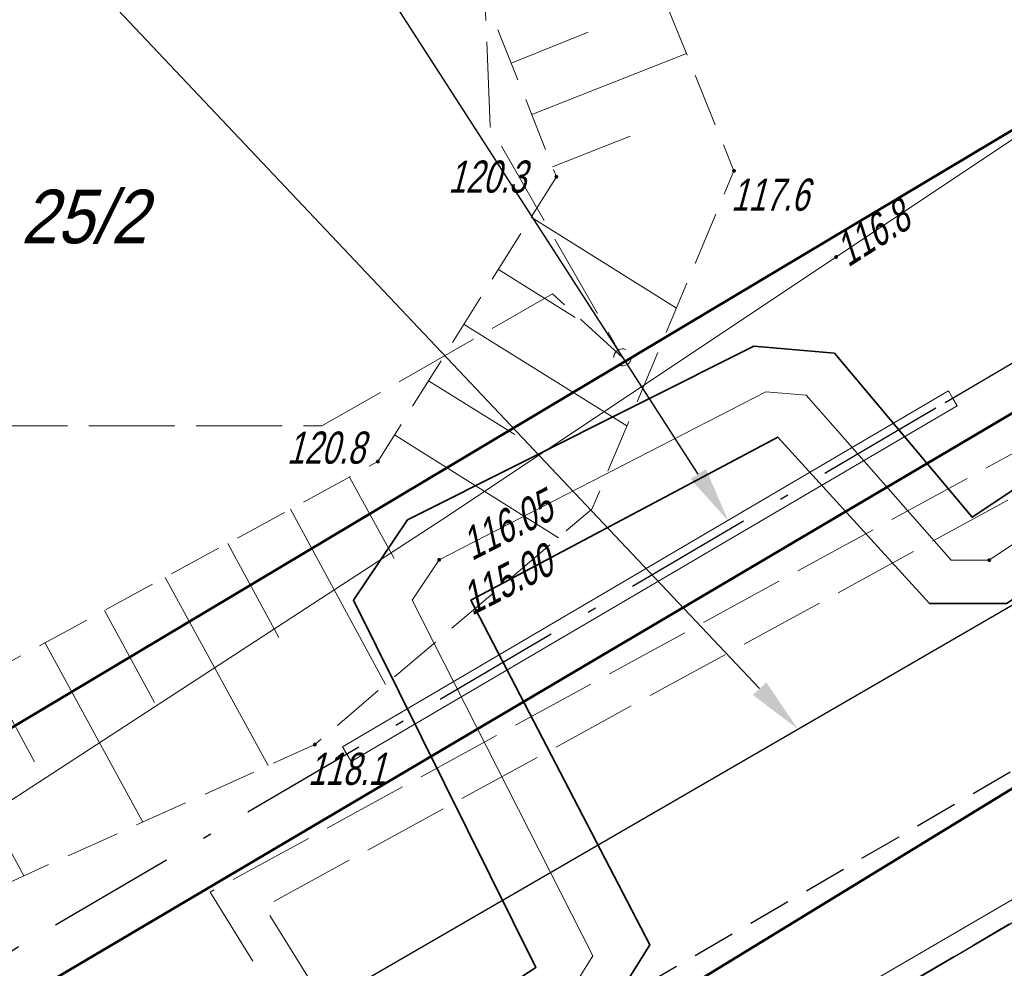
# Model space of a CAD drawing. Extents: x 7463256 to 7464485, y 5957341 to 5958260.
# Tile 217 of 256: x 7464106 to 7464129, y 5957894 to 5957916. Entities that reach past the tile are written whole.
import ezdxf
from ezdxf import colors
from ezdxf.entities.mleader import LeaderData, LeaderLine
from ezdxf.enums import TextEntityAlignment as Align
from ezdxf.math import Vec2, Vec3

# ---------------------------------------------------------------- set-up
doc = ezdxf.new("R2010")
doc.units = 0
doc.header["$MEASUREMENT"] = 0
for name, pattern in [('1.5_0.5', [2, 1.5, -0.5]), ('218-500', [1, 0.5, -0.5]), ('GAK', [5.2, 3, -1, 0.2, -1]), ('l219_500', [0]), ('mz1.0_0.5', [1.5, 1, -0.5]), ('mz1.25_0.5', [1.75, 1.25, -0.5]), ('mz2.0_0.5', [2.5, 2, -0.5])]:
    doc.linetypes.add(name, pattern=pattern)
doc.layers.get('0').update_dxf_attribs({"color": 2, "linetype": 'CONTINUOUS', "lineweight": 5})
for name, color, linetype in [('000 Inne (niezydentyfikowane)', 7, 'CONTINUOUS'), ('211-Nr działki', 7, 'CONTINUOUS'), ('218-Granica użytku', 7, 'CONTINUOUS'), ('219-Linia granicy', 7, 'CONTINUOUS'), ('chodnik (powierzchnia)', 7, 'CONTINUOUS'), ('jezdnia (powierzchnia)', 7, 'CONTINUOUS'), ('krawężnik (linia)', 7, 'CONTINUOUS'), ('przewód ciepłowniczy (linia)', 7, 'CONTINUOUS'), ('przewód ciepłowniczy - projektowany lub w budowie (linia) - ob. projektowany', 7, 'CONTINUOUS'), ('przewód elektroenergetyczny (linia)', 7, 'CONTINUOUS'), ('przewód elektroenergetyczny - projektowany lub w budowie (linia) - ob. projektowany', 7, 'CONTINUOUS'), ('punkt o określonej wysokości (sieć ciepłownicza)', 7, 'CONTINUOUS'), ('punkt o określonej wysokości (sieć ciepłownicza)-Atr2', 7, 'CONTINUOUS'), ('punkt o określonej wysokości (sieć ciepłownicza)-Atr3', 7, 'CONTINUOUS'), ('punkt o określonej wysokości (sieć elektroenergetyczna)', 7, 'CONTINUOUS'), ('punkt o określonej wysokości (sieć elektroenergetyczna)-Atr2', 7, 'CONTINUOUS'), ('punkt wysokościowy naturalny', 7, 'CONTINUOUS'), ('punkt wysokościowy naturalny-Atr2', 7, 'CONTINUOUS'), ('rura ochronna - przewód ciepłowniczy (linia)', 7, 'CONTINUOUS'), ('rura ochronna - przewód elektroenergetyczny (linia)', 7, 'CONTINUOUS'), ('skarpa nieumocniona (powierzchnia)', 7, 'CONTINUOUS'), ('urządzenie techniczne projektowane lub w budowie (sieć elektroenergetyczna) - punkt - ob. projektowany', 7, 'CONTINUOUS')]:
    doc.layers.add(name, color=color, linetype=linetype)
for name, color, linetype, lineweight in [('@proj.rury', 7, 'CONTINUOUS', 20), ('____proj LSN', 1, 'CONTINUOUS', 5), ('OBMBS-21-18876-opis proj', 1, 'CONTINUOUS', 18)]:
    doc.layers.add(name, color=color, linetype=linetype, lineweight=lineweight)
doc.styles.get("Standard").update_dxf_attribs({"font": 'txt', "width": 0.75})

# ---------------------------------------------------------------- blocks, each defined once
blk = doc.blocks.new('PW01')
at = {"linetype": 'Continuous', "lineweight": 13}
h = blk.add_hatch(color=0, dxfattribs=at)
edge = h.paths.add_edge_path()
edge.add_arc((0, 0), 0.045, 0, 360)
blk = doc.blocks.new('US01P')
at = {"color": 0, "linetype": 'Continuous', "lineweight": 13}
for points in [[(0.082, 0.181), (0.072, 0.186), (0.034, 0.197), (-0.006, 0.2), (-0.046, 0.194), (-0.084, 0.182), (-0.118, 0.161), (-0.148, 0.135), (-0.172, 0.103), (-0.189, 0.066), (-0.198, 0.028), (-0.2, -0.001)], [(-0.082, -0.182), (-0.061, -0.191), (-0.022, -0.199), (0.018, -0.199), (0.057, -0.192), (0.094, -0.177), (0.127, -0.155), (0.155, -0.126), (0.177, -0.093), (0.192, -0.056), (0.199, -0.016), (0.2, 0)]]:
    blk.add_lwpolyline(points, dxfattribs=at)

msp = doc.modelspace()

# ---------------------------------------------------------------- linework, layer by layer
at = {"layer": '000 Inne (niezydentyfikowane)', "color": 7, "linetype": 'Continuous', "lineweight": 13}
for p, q in [((7464117.72, 5957915.22), (7464119.51, 5957915.94)), ((7464118.2, 5957914.02), (7464121.8, 5957915.45)), ((7464118.68, 5957912.8), (7464120.49, 5957913.52)), ((7464118.18, 5957911.63), (7464121.57, 5957909.51)), ((7464117.42, 5957910.41), (7464119.21, 5957909.29)), ((7464116.62, 5957909.13), (7464120.41, 5957906.76)), ((7464115.79, 5957907.81), (7464117.8, 5957906.56)), ((7464115, 5957906.55), (7464118.82, 5957904.15)), ((7464113.95, 5957905.57), (7464114.99, 5957903.67)), ((7464112.57, 5957904.82), (7464114.79, 5957900.73)), ((7464111.11, 5957904.02), (7464112.3, 5957901.83)), ((7464109.65, 5957903.23), (7464112.05, 5957898.84)), ((7464108.24, 5957902.46), (7464109.4, 5957900.31)), ((7464106.85, 5957901.71), (7464109.13, 5957897.52)), ((7464105.5, 5957900.97), (7464106.61, 5957898.93)), ((7464104.19, 5957900.25), (7464106.36, 5957896.27))]:
    msp.add_line(p, q, dxfattribs=at)
at = {"layer": '218-Granica użytku', "color": 3, "linetype": '218-500', "lineweight": 18, "flags": 128}
for points in [[(7464060.9, 5957866.59), (7464154.59, 5957921.95)], [(7464133.59, 5957900.87), (7464114.08, 5957888.93)]]:
    msp.add_lwpolyline(points, dxfattribs=at)
at = {"layer": '219-Linia granicy', "color": 3, "linetype": 'l219_500', "lineweight": 50, "flags": 128}
for points in [[(7464154.59, 5957921.95), (7464060.9, 5957866.59)], [(7464133.59, 5957900.87), (7464114.08, 5957888.93)]]:
    msp.add_lwpolyline(points, dxfattribs=at)
at = {"layer": '@proj.rury'}
for p, q in [((7464127.906, 5957907.577), (7464128.008, 5957907.404)), ((7464128.109, 5957907.232), (7464128.008, 5957907.404)), ((7464113.787, 5957899.28), (7464113.888, 5957899.107)), ((7464113.99, 5957898.935), (7464113.888, 5957899.107))]:
    msp.add_line(p, q, dxfattribs=at)
at = {"layer": 'chodnik (powierzchnia)', "color": 7, "linetype": 'mz1.0_0.5', "lineweight": 30, "flags": 128}
msp.add_lwpolyline([(7464045.52, 5957845.62), (7464043.96, 5957845.32), (7464042.46, 5957845.65), (7464041.29, 5957846.74), (7464046.41, 5957849.74), (7464048.14, 5957850.78), (7464053.4, 5957853.92), (7464054.9, 5957859.16), (7464055.02, 5957859.56), (7464057.5, 5957858.88), (7464057.37, 5957858.42), (7464058.3, 5957856.85), (7464071.21, 5957864.56), (7464088.21, 5957874.63), (7464096.72, 5957879.62), (7464099.95, 5957881.55), (7464132.36, 5957900.45), (7464132.88, 5957899.62), (7464134.69, 5957900.66), (7464134.17, 5957901.52), (7464144.87, 5957907.87), (7464144.42, 5957906.04), (7464143.83, 5957904.35), (7464143.2, 5957903.29), (7464098.08, 5957876.78), (7464072.76, 5957861.89)], close=True, dxfattribs=at)
at = {"layer": 'jezdnia (powierzchnia)', "color": 7, "linetype": '1.5_0.5', "lineweight": 18, "flags": 128}
msp.add_lwpolyline([(7464435.78, 5957969.39), (7464432.43, 5957972.86), (7464429.42, 5957974.41), (7464426.04, 5957975.11), (7464423.57, 5957975.29), (7464415.47, 5957975.65), (7464371.24, 5957977.61), (7464365.3, 5957977.72), (7464358.84, 5957977.54), (7464346.65, 5957976.28), (7464334.12, 5957974.86), (7464314.08, 5957972.37), (7464311.27, 5957971.79), (7464308.65, 5957970.79), (7464306.54, 5957969.49), (7464304.63, 5957967.74), (7464302.38, 5957964.84), (7464301.74, 5957963.57), (7464301.19, 5957962.16), (7464300.69, 5957960.13), (7464300.42, 5957957.35), (7464300.44, 5957956.63), (7464301.34, 5957947.07), (7464297.39, 5957932.65), (7464296.35, 5957938.67), (7464295.41, 5957944.67), (7464295.17, 5957946.64), (7464294.07, 5957955.56), (7464293.61, 5957956.95), (7464292.71, 5957958.8), (7464291.04, 5957961.16), (7464288.7, 5957963.43), (7464286.48, 5957964.87), (7464282.67, 5957966.24), (7464279.68, 5957966.6), (7464275.55, 5957966.1), (7464272.53, 5957965.24), (7464268.15, 5957963.7), (7464261.6, 5957961.09), (7464256.13, 5957958.63), (7464254.19, 5957957.73), (7464203.13, 5957927.95), (7464201.44, 5957926.95), (7464180.61, 5957914.62), (7464165.37, 5957905.54), (7464161.93, 5957903.53), (7464100.25, 5957867.28), (7464064.71, 5957846.22), (7464055.2, 5957840.55), (7464053.84, 5957839.49), (7464052.69, 5957837.84), (7464051.91, 5957836.3), (7464051.31, 5957834.34), (7464051.05, 5957832.31), (7464051.31, 5957830.32), (7464051.63, 5957829.49), (7464053.32, 5957826.48), (7464047.06, 5957824.65), (7464046.37, 5957825.86), (7464044.81, 5957827.52), (7464043.6, 5957828.27), (7464042.09, 5957829.03), (7464040.11, 5957829.49), (7464038.12, 5957829.49), (7464036.05, 5957829.05), (7464034.47, 5957828.33), (7463990.77, 5957802.57), (7463984.67, 5957799.1), (7463963.97, 5957788.11), (7463953.9, 5957782.45), (7463916.77, 5957760.61), (7463915.43, 5957759.41), (7463915.19, 5957759.06), (7463914.98, 5957758.7), (7463914.81, 5957758.32), (7463914.66, 5957757.92), (7463914.55, 5957757.51), (7463914.48, 5957757.1), (7463914.44, 5957756.68), (7463914.43, 5957756.26), (7463914.83, 5957754.63), (7463915.69, 5957753.07), (7463915.97, 5957752.41), (7463916.13, 5957752.13), (7463917.59, 5957749.55), (7463915.13, 5957748.12), (7463913.12, 5957750.74), (7463911.87, 5957752.81), (7463910.63, 5957754.01), (7463910.25, 5957754.23), (7463909.85, 5957754.42), (7463909.44, 5957754.57), (7463909.02, 5957754.68), (7463908.58, 5957754.76), (7463908.15, 5957754.79), (7463907.71, 5957754.78), (7463907.27, 5957754.73), (7463905.57, 5957754.08), (7463866.26, 5957731.41), (7463858.61, 5957727.02), (7463857.72, 5957725.98), (7463855.16, 5957717.14), (7463854.76, 5957719.2), (7463853.89, 5957720.78), (7463852.79, 5957721.69), (7463851.14, 5957722.42), (7463850.42, 5957722.32), (7463846.1, 5957719.79), (7463840.56, 5957716.65), (7463836.11, 5957713.89), (7463831.61, 5957710.47), (7463828.31, 5957707.66), (7463822.22, 5957701.89), (7463817.3, 5957696.82), (7463812.7, 5957691.61), (7463812.45, 5957691.34), (7463806.98, 5957684.37), (7463803.64, 5957679.75), (7463801.45, 5957676.28), (7463793.55, 5957663.48), (7463792.86, 5957661.7), (7463792.97, 5957659.75), (7463793.77, 5957657.97), (7463795.13, 5957656.54), (7463794.29, 5957652.43), (7463792.69, 5957652.63), (7463790.95, 5957652.54), (7463789.5, 5957652.32), (7463787.98, 5957651.93), (7463786.22, 5957650.98), (7463785.18, 5957649.81), (7463783.63, 5957647.28), (7463741.4, 5957578.12), (7463740.09, 5957575.93), (7463739.68, 5957574.67), (7463739.8, 5957572.76), (7463740.25, 5957571.39), (7463740.85, 5957570.49), (7463741.87, 5957569.43), (7463743.26, 5957568.37), (7463741.42, 5957565.08), (7463740.12, 5957565.67), (7463738.77, 5957566.02), (7463737.29, 5957566.06), (7463735.98, 5957565.85), (7463734.34, 5957565.14), (7463733.02, 5957564.22), (7463732.29, 5957563.18), (7463701.08, 5957512.16), (7463700.31, 5957510.77), (7463700.32, 5957510.77), (7463696.94, 5957505.36), (7463687.39, 5957489.52), (7463687.14, 5957489.11), (7463686.89, 5957488.7), (7463686.65, 5957488.29), (7463686.42, 5957487.87), (7463686.19, 5957487.45), (7463685.97, 5957487.02), (7463685.76, 5957486.59), (7463685.55, 5957486.16), (7463685.35, 5957485.73), (7463685.15, 5957485.29), (7463684.96, 5957484.85), (7463684.77, 5957484.4), (7463684.58, 5957483.96), (7463684.39, 5957483.51), (7463684.21, 5957483.06), (7463684.03, 5957482.61), (7463683.85, 5957482.17), (7463683.67, 5957481.72), (7463683.5, 5957481.27), (7463683.32, 5957480.81), (7463683.15, 5957480.36), (7463682.98, 5957479.91), (7463682.81, 5957479.45), (7463682.65, 5957479), (7463682.49, 5957478.54), (7463682.32, 5957478.08), (7463682.17, 5957477.62), (7463682.01, 5957477.15), (7463681.86, 5957476.69), (7463681.71, 5957476.22), (7463681.56, 5957475.76), (7463681.41, 5957475.29), (7463681.27, 5957474.82), (7463681.13, 5957474.35), (7463681, 5957473.88), (7463680.87, 5957473.41), (7463680.74, 5957472.94), (7463680.61, 5957472.47), (7463680.48, 5957471.99), (7463680.36, 5957471.52), (7463680.25, 5957471.05), (7463680.13, 5957470.57), (7463680.02, 5957470.09), (7463679.91, 5957469.61), (7463679.81, 5957469.12), (7463679.71, 5957468.64), (7463679.61, 5957468.16), (7463679.52, 5957467.67), (7463679.42, 5957467.19), (7463679.33, 5957466.7), (7463679.25, 5957466.22), (7463679.16, 5957465.73), (7463679.08, 5957465.25), (7463679, 5957464.76), (7463678.93, 5957464.27), (7463678.85, 5957463.78), (7463678.78, 5957463.28), (7463678.72, 5957462.79), (7463678.65, 5957462.3), (7463678.59, 5957461.81), (7463678.53, 5957461.31), (7463678.47, 5957460.82), (7463678.42, 5957460.33), (7463678.36, 5957459.83), (7463678.31, 5957459.34), (7463678.26, 5957458.84), (7463678.22, 5957458.35), (7463678.17, 5957457.85), (7463678.13, 5957457.36), (7463678.09, 5957456.86), (7463678.05, 5957456.37), (7463678.02, 5957455.87), (7463677.99, 5957455.41), (7463677.96, 5957454.94), (7463677.93, 5957454.48), (7463677.91, 5957454.01), (7463677.89, 5957453.55), (7463677.87, 5957453.08), (7463677.86, 5957452.62), (7463677.85, 5957452.15), (7463677.84, 5957451.69), (7463677.84, 5957451.22), (7463677.84, 5957450.76), (7463677.85, 5957450.29), (7463677.86, 5957449.83), (7463677.87, 5957449.36), (7463670.59, 5957467.12), (7463670.68, 5957467.58), (7463670.78, 5957468.04), (7463670.89, 5957468.5), (7463670.99, 5957468.96), (7463671.11, 5957469.42), (7463671.22, 5957469.87), (7463671.34, 5957470.33), (7463671.46, 5957470.78), (7463671.59, 5957471.24), (7463671.72, 5957471.69), (7463671.86, 5957472.14), (7463672, 5957472.59), (7463672.14, 5957473.04), (7463673.46, 5957477.28), (7463673.58, 5957477.76), (7463673.68, 5957478.24), (7463673.77, 5957478.73), (7463673.84, 5957479.22), (7463673.89, 5957479.71), (7463673.93, 5957480.2), (7463673.95, 5957480.7), (7463673.95, 5957481.19), (7463673.93, 5957481.63), (7463673.91, 5957482.08), (7463673.86, 5957482.52), (7463673.81, 5957482.96), (7463673.74, 5957483.4), (7463673.66, 5957483.84), (7463673.57, 5957484.28), (7463673.47, 5957484.71), (7463673.35, 5957485.14), (7463673.2, 5957485.61), (7463673.02, 5957486.08), (7463672.82, 5957486.54), (7463672.6, 5957486.99), (7463672.36, 5957487.42), (7463672.1, 5957487.85), (7463671.82, 5957488.26), (7463671.52, 5957488.66), (7463671.25, 5957489.02), (7463670.95, 5957489.36), (7463670.64, 5957489.68), (7463670.3, 5957489.97), (7463669.95, 5957490.25), (7463669.57, 5957490.5), (7463669.19, 5957490.73), (7463668.78, 5957490.93), (7463668.37, 5957491.1), (7463667.96, 5957491.31), (7463667.54, 5957491.51), (7463667.12, 5957491.7), (7463666.7, 5957491.89), (7463666.27, 5957492.06), (7463665.84, 5957492.23), (7463665.41, 5957492.38), (7463664.97, 5957492.53), (7463642.84, 5957508.24), (7463669.89, 5957497.69), (7463670.31, 5957497.52), (7463670.74, 5957497.36), (7463671.18, 5957497.22), (7463671.62, 5957497.11), (7463672.07, 5957497.01), (7463672.52, 5957496.93), (7463672.97, 5957496.87), (7463673.43, 5957496.83), (7463673.89, 5957496.8), (7463674.34, 5957496.8), (7463674.8, 5957496.82), (7463675.3, 5957496.85), (7463675.79, 5957496.9), (7463676.29, 5957496.96), (7463676.78, 5957497.02), (7463677.27, 5957497.1), (7463677.76, 5957497.19), (7463678.25, 5957497.29), (7463678.74, 5957497.4), (7463679.22, 5957497.52), (7463679.7, 5957497.65), (7463680.18, 5957497.79), (7463680.66, 5957497.94), (7463681.12, 5957498.11), (7463681.59, 5957498.29), (7463682.05, 5957498.49), (7463682.49, 5957498.71), (7463682.94, 5957498.94), (7463683.37, 5957499.19), (7463683.81, 5957499.43), (7463684.24, 5957499.68), (7463684.65, 5957499.96), (7463685.06, 5957500.25), (7463685.45, 5957500.55), (7463685.83, 5957500.88), (7463686.2, 5957501.21), (7463686.55, 5957501.56), (7463686.89, 5957501.93), (7463688.47, 5957503.86), (7463689.58, 5957505.52), (7463695.05, 5957514.51), (7463697.35, 5957517.63), (7463699.52, 5957521.26), (7463701.68, 5957524.9), (7463703.98, 5957528.54), (7463706.45, 5957532.61), (7463709.76, 5957538.71), (7463712.45, 5957543.07), (7463719.87, 5957554.72), (7463722.1, 5957558.36), (7463724.25, 5957562.41), (7463732.9, 5957576.65), (7463767.27, 5957632.9), (7463796.54, 5957680.74), (7463799.31, 5957684.89), (7463802.28, 5957688.92), (7463805.13, 5957692.62), (7463808.07, 5957696.14), (7463812, 5957700.58), (7463813.05, 5957701.59), (7463815.17, 5957703.91), (7463818.63, 5957707.32), (7463821.81, 5957710.38), (7463824, 5957712.35), (7463825.06, 5957713.31), (7463827.47, 5957715.22), (7463831.55, 5957718.14), (7463834.51, 5957720.09), (7463871.58, 5957742.02), (7463872.84, 5957742.74), (7463873.73, 5957743.25), (7463884.95, 5957749.82), (7463947.94, 5957787.04), (7463958.13, 5957793.13), (7463978.66, 5957805.82), (7463992.86, 5957814.5), (7464021.02, 5957831.03), (7464036.35, 5957840.19), (7464045.52, 5957845.62), (7464072.76, 5957861.89), (7464098.08, 5957876.78), (7464143.2, 5957903.29), (7464143.83, 5957904.35), (7464144.42, 5957906.04), (7464144.87, 5957907.87), (7464144.93, 5957908.37), (7464145, 5957909.96), (7464144.74, 5957911.42), (7464152.37, 5957912.8), (7464152.74, 5957912.55), (7464154.03, 5957911.87), (7464155.59, 5957911.35), (7464156.76, 5957911.33), (7464160.57, 5957913.58), (7464192.28, 5957932.28), (7464213.7, 5957945.07), (7464214.43, 5957945.48), (7464238.65, 5957959.71), (7464249.15, 5957965.6), (7464251.26, 5957966.66), (7464253.69, 5957967.84), (7464257.35, 5957969.46), (7464261.98, 5957971.33), (7464263.31, 5957972), (7464273.13, 5957975.13), (7464277.92, 5957976.24), (7464280.42, 5957977.04), (7464282.71, 5957978.14), (7464285.69, 5957980.47), (7464287.52, 5957982.76), (7464288.9, 5957985.47), (7464289.81, 5957990.22), (7464289.57, 5957993.19), (7464288.87, 5958000.11), (7464295.35, 5958000.29), (7464295.83, 5957995.88), (7464296.53, 5957992.32), (7464297.86, 5957989.04), (7464299.36, 5957986.74), (7464301.71, 5957984.36), (7464305.3, 5957982.36), (7464307.82, 5957981.66), (7464311.17, 5957981.45), (7464364.74, 5957987.95), (7464391.32, 5957991.11), (7464398.1, 5957991.95), (7464414.27, 5957994.02), (7464414.84, 5957994.09), (7464425.44, 5957995.47), (7464427.97, 5957995.83), (7464434.5, 5957997.95), (7464434.9, 5957998.22), (7464435.3, 5957998.5), (7464435.68, 5957998.8), (7464436.05, 5957999.11), (7464436.4, 5957999.44), (7464436.74, 5957999.78), (7464437.07, 5958000.13), (7464437.39, 5958000.5), (7464437.69, 5958000.88), (7464437.97, 5958001.27), (7464438.24, 5958001.67), (7464438.49, 5958002.08), (7464438.73, 5958002.5), (7464438.95, 5958002.94), (7464439.15, 5958003.37), (7464439.33, 5958003.82), (7464439.5, 5958004.28), (7464439.65, 5958004.74), (7464439.78, 5958005.2), (7464439.89, 5958005.67), (7464439.98, 5958006.15), (7464440.05, 5958006.62), (7464440.11, 5958007.1), (7464440.14, 5958007.59), (7464440.16, 5958008.07), (7464437.87, 5957962.55), (7464436.62, 5957968.02)], close=True, dxfattribs=at)
at = {"layer": 'krawężnik (linia)', "color": 7, "linetype": 'Continuous', "lineweight": 25, "flags": 128}
msp.add_lwpolyline([(7464045.52, 5957845.62), (7464072.76, 5957861.89), (7464098.08, 5957876.78), (7464143.2, 5957903.29), (7464143.83, 5957904.35), (7464144.42, 5957906.04), (7464144.87, 5957907.87), (7464144.93, 5957908.37), (7464145, 5957909.96), (7464144.74, 5957911.42)], dxfattribs=at)
at = {"layer": 'przewód ciepłowniczy (linia)', "color": 212, "linetype": 'Continuous', "lineweight": 18, "flags": 128}
msp.add_lwpolyline([(7464099.62, 5957880.81), (7464118.83, 5957893.13), (7464119.62, 5957894.4), (7464115.41, 5957902.7), (7464116.04, 5957903.64), (7464123.65, 5957907.56), (7464124.59, 5957907.48), (7464127.97, 5957903.63), (7464128.86, 5957903.63), (7464144.67, 5957914.18), (7464152.78, 5957919.57)], dxfattribs=at)
at = {"layer": 'przewód ciepłowniczy - projektowany lub w budowie (linia) - ob. projektowany', "color": 212, "linetype": 'mz2.0_0.5', "lineweight": 18, "flags": 128}
for points in [[(7463827.45, 5957686.81), (7463846.51, 5957707.33), (7463837.98, 5957727.66), (7463921.05, 5957775.08), (7463942.95, 5957787.9), (7463968.43, 5957803.38), (7463962.63, 5957813.37), (7463990.1, 5957829.4), (7463996.25, 5957818.66), (7464026.15, 5957837.03), (7464036.53, 5957843.58), (7464048.34, 5957851.03), (7464051.52, 5957852.92), (7464069.07, 5957863.22), (7464072.1, 5957864.8), (7464075.65, 5957866.88), (7464079.8, 5957868.9), (7464096.3, 5957878.8), (7464114.52, 5957889.73), (7464110.7, 5957895.89), (7464137.6, 5957910.6), (7464169.07, 5957928.77), (7464165.42, 5957934.93), (7464175.2, 5957940.28), (7464178.92, 5957933.88), (7464207.9, 5957951.17), (7464220.7, 5957958.86), (7464224.58, 5957961.12), (7464228.92, 5957963.56), (7464232.65, 5957965.56), (7464236.86, 5957967.74), (7464243.8, 5957971.13), (7464248.79, 5957973.41), (7464251.98, 5957974.81), (7464257.04, 5957976.93), (7464262.4, 5957979.02)], [(7463828.18, 5957686.27), (7463847.57, 5957707.15), (7463839.12, 5957727.27), (7463921.5, 5957774.3), (7463943.41, 5957787.13), (7463969.65, 5957803.07), (7463963.86, 5957813.04), (7463989.77, 5957828.16), (7463995.93, 5957817.4), (7464026.63, 5957836.27), (7464046.58, 5957848.86), (7464051.98, 5957852.14), (7464069.5, 5957862.44), (7464072.54, 5957864.01), (7464076.07, 5957866.09), (7464080.23, 5957868.1), (7464099.97, 5957879.95), (7464115.76, 5957889.43), (7464111.96, 5957895.55), (7464138.04, 5957909.82), (7464163.77, 5957924.67), (7464170.31, 5957928.45), (7464166.67, 5957934.59), (7464174.87, 5957939.07), (7464178.6, 5957932.64), (7464202.44, 5957946.87), (7464216.91, 5957955.5), (7464219.67, 5957957.19), (7464222.67, 5957958.98), (7464226.35, 5957961.09), (7464229.83, 5957963.03), (7464233.13, 5957964.8), (7464240.24, 5957968.41), (7464245.86, 5957971.1), (7464249.49, 5957972.74), (7464256.37, 5957975.68), (7464262.76, 5957978.18)]]:
    msp.add_lwpolyline(points, dxfattribs=at)
at = {"layer": 'przewód elektroenergetyczny (linia)', "color": 1, "linetype": 'Continuous', "lineweight": 18, "flags": 128}
for points in [[(7463940.57, 5957795.91), (7463943.95, 5957798.07), (7463947.77, 5957800.52), (7463956.72, 5957805.44), (7463968.14, 5957811.88), (7463974.88, 5957815.77), (7463989.87, 5957824.65), (7463994.07, 5957827.04), (7463997.53, 5957829.04), (7464004.46, 5957833.04), (7464015.08, 5957839.22), (7464033.55, 5957850.74), (7464041.34, 5957855.23), (7464060.73, 5957867.36), (7464076.97, 5957878.65), (7464094.2, 5957890.23), (7464099.12, 5957893.51), (7464116.3, 5957904.7), (7464136.98, 5957918.51), (7464147.1, 5957924.98), (7464187.29, 5957950.12)], [(7464073.13, 5957863.2), (7464092.26, 5957874.03), (7464101.8, 5957879.52), (7464108, 5957883.18), (7464121.25, 5957890.97), (7464133.59, 5957898.16)]]:
    msp.add_lwpolyline(points, dxfattribs=at)
at = {"layer": 'przewód elektroenergetyczny - projektowany lub w budowie (linia) - ob. projektowany', "color": 1, "linetype": 'mz2.0_0.5', "lineweight": 18, "flags": 128}
msp.add_lwpolyline([(7464107.175, 5957932.646), (7464107.32, 5957930.73), (7464107.38, 5957929.83), (7464105.34, 5957921.23), (7464103.53, 5957913.68), (7464101.91, 5957906.76), (7464113.3, 5957906.76), (7464118.68, 5957909.84), (7464120.31, 5957908.36), (7464117.23, 5957913.75), (7464116.85, 5957922.64), (7464119.28, 5957923.86), (7464119.98, 5957922.64), (7464134.09, 5957930.81), (7464134.05, 5957931.99), (7464135.65, 5957929.11), (7464137.81, 5957925.46), (7464140.59, 5957918.19)], dxfattribs=at)
at = {"layer": 'rura ochronna - przewód ciepłowniczy (linia)', "color": 212, "linetype": 'Continuous', "lineweight": 35, "flags": 128}
for points in [[(7463991.51, 5957830.98), (7464019.9, 5957847.83), (7464021.72, 5957847.46), (7464026.54, 5957839.31), (7464027.42, 5957839.36), (7464044.22, 5957849.38), (7464048.14, 5957851.44), (7464067.24, 5957862.96), (7464067.54, 5957863.77), (7464065.42, 5957868.3), (7464065.93, 5957869.76), (7464073.05, 5957874.41), (7464076.05, 5957874.84), (7464079.04, 5957870.42), (7464079.93, 5957869.72), (7464080.76, 5957870.06), (7464099.51, 5957881.87), (7464118.29, 5957894.13), (7464114.04, 5957902.7), (7464115.3, 5957904.57), (7464123.37, 5957908.62), (7464125.25, 5957908.46), (7464128.46, 5957904.63), (7464166.81, 5957930.17)], [(7464153.49, 5957918.79), (7464129.26, 5957902.62), (7464127.47, 5957902.62), (7464123.93, 5957906.5), (7464116.78, 5957902.7), (7464120.95, 5957894.66), (7464119.37, 5957892.13), (7464099.73, 5957879.75), (7464080.09, 5957867.28), (7464078.48, 5957867.62), (7464074.89, 5957872.51), (7464074.03, 5957872.43), (7464067.92, 5957868.32), (7464070.05, 5957863.72), (7464069.14, 5957861.7), (7464068.02, 5957860.84), (7464049, 5957849.86), (7464045.27, 5957847.46), (7464028.87, 5957837.25), (7464026.58, 5957836.33), (7464025.16, 5957836.94), (7464020.45, 5957844.82), (7464019.47, 5957844.84), (7463994.9, 5957830.42)]]:
    msp.add_lwpolyline(points, dxfattribs=at)
at = {"layer": 'rura ochronna - przewód elektroenergetyczny (linia)', "color": 6, "linetype": 'Continuous', "lineweight": 30}
msp.add_lwpolyline([(7463943.46, 5957797.88), (7463943.95, 5957798.07), (7463947.78, 5957799.54), (7463951.33, 5957801.21), (7463955.75, 5957803.32), (7463966.18, 5957808.26), (7463979.69, 5957816.17), (7463995.26, 5957824.92), (7463999.4, 5957827.23), (7464002.56, 5957829.04), (7464003.9, 5957829.81), (7464022.04, 5957841.3), (7464024.25, 5957839.79), (7464034.66, 5957845.48), (7464041.51, 5957849.6), (7464062.57, 5957863.09), (7464079, 5957872.5), (7464104.36, 5957888.08), (7464144.44, 5957911.3), (7464151.87, 5957915.32), (7464195.57, 5957940.61)], dxfattribs=at)
at = {"layer": 'skarpa nieumocniona (powierzchnia)', "color": 7, "linetype": 'mz1.25_0.5', "lineweight": 18, "flags": 128}
msp.add_lwpolyline([(7464127.93, 5957943.68), (7464125.58, 5957935.23), (7464120.81, 5957931.41), (7464116.74, 5957926.46), (7464115.41, 5957922.34), (7464119.31, 5957921.57), (7464122.91, 5957912.71), (7464119.6, 5957904.82), (7464113.14, 5957899.33), (7464102.39, 5957894.48), (7464092.09, 5957889.49), (7464090.54, 5957892.38), (7464096.29, 5957894.54), (7464103.28, 5957899.76), (7464114.61, 5957905.93), (7464118.77, 5957912.57), (7464116.55, 5957918.16), (7464113.51, 5957918.91), (7464110.86, 5957928.45), (7464116.91, 5957935.15), (7464118.4, 5957938.71), (7464118.93, 5957939.82), (7464127.45, 5957945.01)], close=True, dxfattribs=at)

# ---------------------------------------------------------------- block references
at = {"layer": 'punkt o określonej wysokości (sieć ciepłownicza)', "color": 212, "linetype": 'Continuous', "lineweight": 13}
for p in [(7464116.04, 5957903.64), (7464128.86, 5957903.63)]:
    msp.add_blockref('PW01', p, dxfattribs=at)
at = {"layer": 'punkt o określonej wysokości (sieć elektroenergetyczna)', "color": 1, "linetype": 'Continuous', "lineweight": 13, "rotation": 33.735}
msp.add_blockref('PW01', (7464125.29, 5957910.7), dxfattribs=at)
at = {"layer": 'punkt wysokościowy naturalny', "color": 7, "linetype": 'Continuous', "lineweight": 13}
for p in [(7464122.91, 5957912.71), (7464118.77, 5957912.57), (7464114.61, 5957905.93), (7464113.14, 5957899.33)]:
    msp.add_blockref('PW01', p, dxfattribs=at)
at = {"layer": 'urządzenie techniczne projektowane lub w budowie (sieć elektroenergetyczna) - punkt - ob. projektowany', "color": 1, "linetype": 'Continuous', "lineweight": 18}
msp.add_blockref('US01P', (7464120.31, 5957908.36), dxfattribs=at)

# ---------------------------------------------------------------- texts
at = {"layer": '211-Nr działki', "color": 3, "linetype": 'Continuous', "lineweight": 18, "oblique": 15, "width": 0.9}
msp.add_text('25/2', height=1.25, dxfattribs=at).set_placement((7464106.29, 5957911.02))
at = {"layer": 'punkt o określonej wysokości (sieć ciepłownicza)-Atr2', "color": 212, "oblique": 15, "width": 0.72}
msp.add_text('116.05', height=0.75, rotation=27.253, dxfattribs=at).set_placement((7464116.63, 5957903.94), align=Align.MIDDLE_LEFT)
at = {"layer": 'punkt o określonej wysokości (sieć ciepłownicza)-Atr3', "color": 212, "oblique": 15, "width": 0.72}
msp.add_text('115.00', height=0.75, rotation=27.253, dxfattribs=at).set_placement((7464116.63, 5957902.665), align=Align.MIDDLE_LEFT)
at = {"layer": 'punkt o określonej wysokości (sieć elektroenergetyczna)-Atr2', "color": 1, "oblique": 15, "width": 0.72}
msp.add_text('116.8', height=0.75, rotation=32.66, dxfattribs=at).set_placement((7464125.57, 5957910.45))
at = {"layer": 'punkt wysokościowy naturalny-Atr2', "color": 7, "oblique": 15, "width": 0.72}
for s, p in [('120.3', (7464116.25, 5957912.2)), ('117.6', (7464122.84, 5957911.78)), ('120.8', (7464112.49, 5957905.88)), ('118.1', (7464112.98, 5957898.39))]:
    msp.add_text(s, height=0.75, dxfattribs=at).set_placement(p)

# ---------------------------------------------------------------- next in the draw order: leaders
at = {"layer": 'OBMBS-21-18876-opis proj', "lineweight": 20}
ml = msp.add_multileader_mtext('Standard', dxfattribs=at)
ml.set_content('\\pxqc;{\\W0.9;\\fArial|b0|i0|c238|p34;proj. rura osłonowa DVK160\\PL=16m}', color=256)
ml.set_leader_properties()
ml.build(insert=Vec2(0, 0))
ml.multileader.update_dxf_attribs({"has_text_frame": 1, "text_right_attachment_type": 0, "dogleg_length": 0.36, "arrow_head_size": 1.3})
ctx = ml.context
ctx.base_point, ctx.char_height, ctx.arrow_head_size, ctx.landing_gap_size, ctx.plane_origin, ctx.plane_x_axis, ctx.plane_y_axis = Vec3(7464101.172, 5957938.748, -10.8), 1.3, 1.3, 0.09, Vec3(7464130.847, 5958036.104, -10.8), Vec3(0.765565, 0.643359), Vec3(-0.643359, 0.765565)
ctx.right_attachment = 0
notes = []
notes.append((ctx, [(0, (1, 1, 0), (7464100.896, 5957938.517, -10.8), (0.765565, 0.643359), 0.36, [(0, [(7464122.779, 5957904.547, -10.8)], 0, [])])]))
ctx.mtext.insert, ctx.mtext.text_direction, ctx.mtext.rotation, ctx.mtext.width, ctx.mtext.defined_height, ctx.mtext.alignment, ctx.mtext.flow_direction = Vec3(7464106.069, 5957943.727, -10.8), Vec3(0.765565, 0.643359), 0.698877, 15.23904, 27.692, 2, 5
ctx.mtext.has_bg_fill, ctx.mtext.bg_color, ctx.mtext.bg_scale_factor, ctx.mtext.bg_transparency, ctx.mtext.use_window_bg_color = 1, -1023410167, 1.5, 0, 1
for ctx, leaders in notes:
    for number, flags, end, landing, length, lines in leaders:
        leader = LeaderData()
        leader.index, (leader.has_last_leader_line, leader.has_dogleg_vector, leader.attachment_direction) = number, flags
        leader.last_leader_point, leader.dogleg_vector, leader.dogleg_length = Vec3(end), Vec3(landing), length
        for number, points, colour, breaks in lines:
            line = LeaderLine()
            line.index, line.vertices, line.color, line.breaks = number, Vec3.list(points), colors.encode_raw_color(colour), breaks
            leader.lines.append(line)
        ctx.leaders.append(leader)

# ---------------------------------------------------------------- next in the draw order: linework, layer by layer
at = {"layer": '219-Linia granicy', "color": 3, "linetype": 'l219_500', "lineweight": 50, "flags": 128}
msp.add_lwpolyline([(7464151.71, 5957927), (7464065.77, 5957875.65)], dxfattribs=at)

# ---------------------------------------------------------------- next in the draw order: leaders
at = {"layer": 'OBMBS-21-18876-opis proj', "color": 6, "lineweight": 20}
ml = msp.add_multileader_mtext('Standard', dxfattribs=at)
ml.set_content('\\pxqc;{\\W0.9;\\fArial|b0|i0|c238|p34;\\C6;istn. sieć kablowa SN\\PNAHKBA 3x120mm2\\Pdo unieczynnienia}', color=256)
ml.set_leader_properties()
ml.build(insert=Vec2(0, 0))
ml.multileader.update_dxf_attribs({"has_text_frame": 1, "text_right_attachment_type": 0, "dogleg_length": 0.36, "arrow_head_size": 1.3})
ctx = ml.context
ctx.base_point, ctx.char_height, ctx.arrow_head_size, ctx.landing_gap_size, ctx.plane_origin, ctx.plane_x_axis, ctx.plane_y_axis = Vec3(7464077.841, 5957925.885), 1.3, 1.3, 0.09, Vec3(7464109.921, 5958033.801), Vec3(0.765565, 0.643359), Vec3(-0.643359, 0.765565)
ctx.right_attachment, ctx.text_align_type = 0, 2
notes = []
notes.append((ctx, [(0, (1, 1, 0), (7464089.412, 5957936.723), (-0.765565, -0.643359), 0.36, [(0, [(7464124.4, 5957899.69)], 0, [])])]))
ctx.mtext.insert, ctx.mtext.text_direction, ctx.mtext.rotation, ctx.mtext.width, ctx.mtext.defined_height, ctx.mtext.alignment, ctx.mtext.flow_direction = Vec3(7464083.215, 5957931.514), Vec3(0.765565, 0.643359), 0.698877, 15.92296, 27.692, 2, 5
ctx.mtext.has_bg_fill, ctx.mtext.bg_color, ctx.mtext.bg_scale_factor, ctx.mtext.bg_transparency, ctx.mtext.use_window_bg_color = 1, -1023410167, 1.5, 0, 1
for ctx, leaders in notes:
    for number, flags, end, landing, length, lines in leaders:
        leader = LeaderData()
        leader.index, (leader.has_last_leader_line, leader.has_dogleg_vector, leader.attachment_direction) = number, flags
        leader.last_leader_point, leader.dogleg_vector, leader.dogleg_length = Vec3(end), Vec3(landing), length
        for number, points, colour, breaks in lines:
            line = LeaderLine()
            line.index, line.vertices, line.color, line.breaks = number, Vec3.list(points), colors.encode_raw_color(colour), breaks
            leader.lines.append(line)
        ctx.leaders.append(leader)

# ---------------------------------------------------------------- next in the draw order: linework, layer by layer
at = {"layer": '@proj.rury'}
for p, q in [((7464127.906, 5957907.577), (7464113.787, 5957899.28)), ((7464128.109, 5957907.232), (7464113.99, 5957898.935))]:
    msp.add_line(p, q, dxfattribs=at)
at = {"layer": '____proj LSN', "linetype": 'GAK', "lineweight": 30}
msp.add_lwpolyline([(7464152.8, 5957922.054), (7464127.616, 5957907.173), (7464083.854, 5957881.461), (7464074.047, 5957876.131), (7464064.354, 5957869.392), (7464065.129, 5957866.031), (7464042.642, 5957851.725), (7464042.748, 5957849.44), (7464042.748, 5957849.44), (7464031.455, 5957842.605), (7464018.38, 5957836.14), (7464009.708, 5957831.986), (7463995.946, 5957824.371), (7463973.408, 5957811.358), (7463971.47, 5957803.481), (7463954.078, 5957792.276), (7463934.793, 5957781.144)], dxfattribs=at)

doc.saveas('drawing.dxf')
